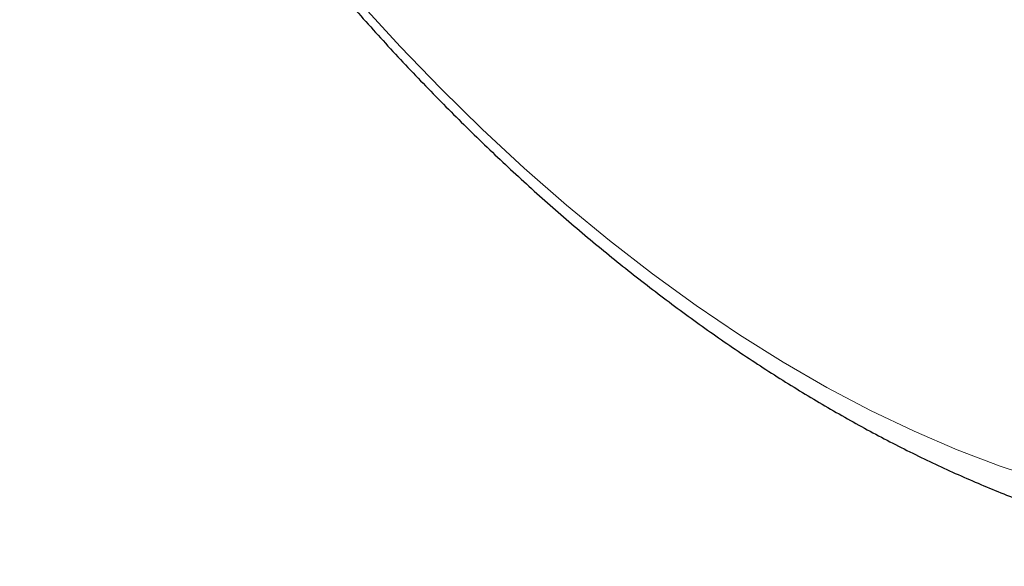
# Model space of a CAD drawing. Header units: millimetres. Extents: x 8 to 831, y 12 to 489.
# Tile 57 of 93: x 668.06 to 669.91, y 202.34 to 203.36. Entities that reach past the tile are written whole.
import ezdxf

# ---------------------------------------------------------------- set-up
doc = ezdxf.new("R2010")
doc.units = ezdxf.units.MM

msp = doc.modelspace()

# ---------------------------------------------------------------- linework, layer by layer
at = {"color": 252, "linetype": 'Continuous', "lineweight": 0, "flags": 128}
msp.add_lwpolyline([(669.986, 202.4973), (669.9061, 202.5236), (669.8255, 202.5542), (669.7442, 202.5891), (669.6626, 202.6282), (669.5806, 202.6715), (669.4986, 202.7189), (669.4165, 202.7703), (669.3346, 202.8255), (669.253, 202.8846), (669.1719, 202.9474), (669.0914, 203.0138), (669.0117, 203.0836), (668.9329, 203.1567), (668.8551, 203.233), (668.7786, 203.3124), (668.7034, 203.3946)], dxfattribs=at)
at = {"color": 7, "linetype": 'Continuous', "lineweight": 30}
msp.add_open_spline([(668.0636, 204.2954), (668.0742, 204.2755), (668.1025, 204.2221), (668.1514, 204.1364), (668.2098, 204.0384), (668.2706, 203.9418), (668.3334, 203.8469), (668.3984, 203.7536), (668.4653, 203.6622), (668.5341, 203.5728), (668.6047, 203.4855), (668.677, 203.4005), (668.7508, 203.3178), (668.8262, 203.2377), (668.903, 203.1601), (668.981, 203.0853), (669.0603, 203.0134), (669.1407, 202.9445), (669.2221, 202.8787), (669.3044, 202.816), (669.3874, 202.7567), (669.4712, 202.7009), (669.5556, 202.6486), (669.6404, 202.5999), (669.7256, 202.555), (669.8111, 202.514), (669.8966, 202.477), (669.9821, 202.4441), (670.0673, 202.4153), (670.1522, 202.3908), (670.2366, 202.3707), (670.3202, 202.3549), (670.4029, 202.3436), (670.4845, 202.3367), (670.5649, 202.3343), (670.6437, 202.3364), (670.721, 202.3428), (670.7964, 202.3536), (670.87, 202.3686), (670.9415, 202.3879), (671.0109, 202.4112), (671.078, 202.4386), (671.1429, 202.4699), (671.2055, 202.505), (671.2655, 202.544), (671.3231, 202.5866), (671.3781, 202.633), (671.4305, 202.6829), (671.4801, 202.7363), (671.527, 202.7933), (671.5651, 202.8453), (671.587, 202.8789), (671.5952, 202.8915)], degree=3, knots=[0, 0, 0, 0, 0.0123102, 0.0330155, 0.0537194, 0.0744241, 0.095131, 0.1158424, 0.1365605, 0.1572874, 0.1780255, 0.1987768, 0.2195436, 0.2403278, 0.2611316, 0.2819569, 0.3028052, 0.323678, 0.3445764, 0.365501, 0.3864517, 0.4074276, 0.4284267, 0.4494456, 0.4704794, 0.4915206, 0.5125566, 0.5335743, 0.5545581, 0.5754896, 0.5963481, 0.6171114, 0.6377571, 0.6582639, 0.6786132, 0.6987909, 0.7187884, 0.7386041, 0.7582429, 0.7777167, 0.7970438, 0.8162473, 0.8353549, 0.8543972, 0.8734066, 0.8924101, 0.9114363, 0.9305175, 0.949684, 0.9689629, 0.9883772, 1, 1, 1, 1], dxfattribs=at)

doc.saveas('drawing.dxf')
